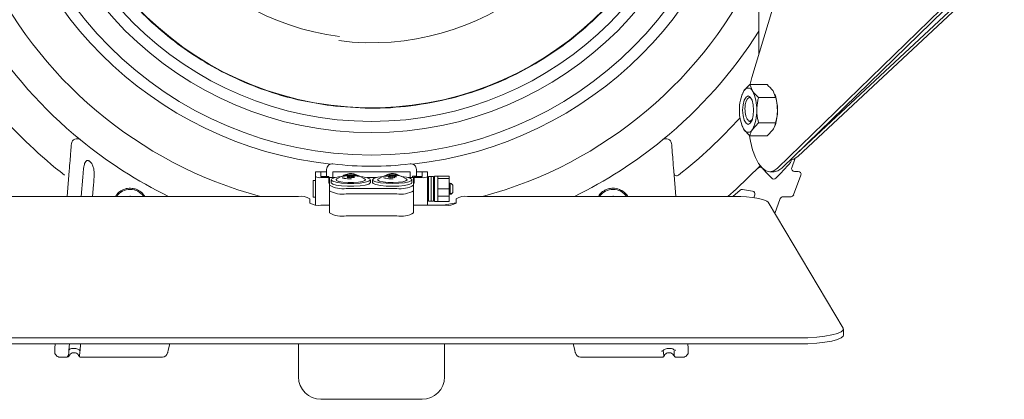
# Model space of a CAD drawing. Header units: millimetres. Extents: x 63 to 559, y 25 to 389.
# Tile 18 of 88: x 232 to 275, y 158 to 174. Entities that reach past the tile are written whole.
import ezdxf

# ---------------------------------------------------------------- set-up
doc = ezdxf.new("R2010")
doc.units = ezdxf.units.MM

msp = doc.modelspace()

# ---------------------------------------------------------------- linework, layer by layer
at = {"color": 7, "linetype": 'Continuous', "lineweight": 15}
for p, q in [((264.577, 181.702), (264.577, 172.933)), ((265.407, 167.874), (274.812, 177.026)), ((265.591, 167.874), (274.997, 177.026)), ((266.243, 168.507), (275.315, 176.975)), ((266.321, 168.408), (275.5, 176.975)), ((265.654, 176.517), (264.266, 171.902)), ((264.176, 171.593), (264.286, 171.308)), ((264.176, 171.593), (264.935, 171.593)), ((263.829, 171.165), (263.815, 171.128)), ((263.846, 171.158), (263.903, 171.308)), ((264.559, 171.023), (265.318, 171.023)), ((265.318, 171.023), (265.208, 171.308)), ((265.296, 171.128), (265.283, 171.165)), ((263.815, 169.777), (263.828, 169.741)), ((264.117, 169.986), (264.058, 170.054)), ((264.198, 169.978), (264.17, 169.979)), ((264.559, 169.882), (264.286, 169.597)), ((264.559, 169.882), (265.318, 169.882)), ((265.283, 169.741), (265.296, 169.777)), ((264.176, 169.312), (263.903, 169.597)), ((264.151, 169.328), (264.17, 169.227)), ((264.17, 169.227), (264.202, 169.069)), ((264.176, 169.312), (264.935, 169.312)), ((264.935, 169.312), (265.208, 169.597)), ((266.192, 168.31), (266.038, 167.892)), ((233.779, 166.606), (233.872, 167.755)), ((234.477, 167.468), (234.407, 166.606)), ((245.078, 167.702), (244.828, 167.702)), ((244.828, 167.689), (244.828, 167.702)), ((244.828, 167.496), (244.828, 167.689)), ((244.828, 166.235), (244.828, 167.496)), ((245.078, 167.702), (245.078, 167.689)), ((245.078, 167.702), (245.328, 167.702)), ((245.078, 167.689), (245.078, 167.496)), ((245.428, 167.496), (245.078, 167.496)), ((245.428, 167.448), (245.078, 167.448)), ((245.328, 167.702), (245.328, 167.81)), ((245.328, 167.702), (245.328, 167.496)), ((245.428, 167.496), (245.428, 167.448)), ((245.428, 167.448), (245.428, 167.203)), ((245.693, 167.453), (245.453, 167.453)), ((245.453, 167.448), (245.453, 167.453)), ((245.453, 167.448), (245.453, 167.112)), ((249.053, 167.702), (245.603, 167.702)), ((245.603, 167.702), (245.603, 167.453)), ((245.978, 167.5), (245.786, 167.398)), ((246.349, 167.496), (246.241, 167.496)), ((246.241, 167.496), (246.295, 167.478)), ((246.295, 167.478), (246.241, 167.46)), ((246.241, 167.46), (246.349, 167.46)), ((246.295, 167.46), (246.295, 167.478)), ((246.403, 167.514), (246.349, 167.496)), ((246.349, 167.46), (246.349, 167.496)), ((246.349, 167.46), (246.403, 167.442)), ((246.457, 167.496), (246.403, 167.514)), ((246.403, 167.442), (246.403, 167.514)), ((246.403, 167.442), (246.457, 167.46)), ((246.566, 167.496), (246.457, 167.496)), ((246.457, 167.46), (246.457, 167.496)), ((246.457, 167.46), (246.566, 167.46)), ((246.512, 167.478), (246.566, 167.496)), ((246.566, 167.46), (246.512, 167.478)), ((246.512, 167.46), (246.512, 167.478)), ((246.589, 167.589), (246.688, 167.551)), ((247.021, 167.398), (246.828, 167.5)), ((247.543, 167.453), (247.114, 167.453)), ((247.828, 167.5), (247.636, 167.398)), ((248.158, 167.487), (248.066, 167.476)), ((248.066, 167.476), (248.162, 167.466)), ((248.249, 167.498), (248.153, 167.508)), ((248.153, 167.508), (248.158, 167.487)), ((248.158, 167.467), (248.158, 167.487)), ((248.162, 167.466), (248.166, 167.446)), ((248.166, 167.446), (248.257, 167.457)), ((248.341, 167.509), (248.249, 167.498)), ((248.249, 167.456), (248.249, 167.498)), ((248.257, 167.457), (248.353, 167.447)), ((248.345, 167.489), (248.341, 167.509)), ((248.341, 167.448), (248.341, 167.509)), ((248.441, 167.479), (248.345, 167.489)), ((248.345, 167.448), (248.345, 167.489)), ((248.349, 167.468), (248.441, 167.479)), ((248.353, 167.447), (248.349, 167.468)), ((248.349, 167.447), (248.349, 167.468)), ((248.498, 167.568), (248.614, 167.508)), ((248.871, 167.398), (248.678, 167.5)), ((249.203, 167.453), (248.964, 167.453)), ((249.053, 167.702), (249.053, 167.453)), ((249.328, 167.515), (249.153, 167.515)), ((249.153, 167.453), (249.153, 167.515)), ((249.203, 167.453), (249.203, 167.448)), ((249.203, 167.112), (249.203, 167.448)), ((249.228, 167.496), (249.228, 167.448)), ((249.578, 167.496), (249.228, 167.496)), ((249.578, 167.448), (249.228, 167.448)), ((249.228, 167.203), (249.228, 167.448)), ((249.328, 167.702), (249.328, 167.81)), ((249.328, 167.496), (249.328, 167.702)), ((249.328, 167.702), (249.578, 167.702)), ((249.828, 167.702), (249.578, 167.702)), ((249.578, 167.689), (249.578, 167.702)), ((249.578, 167.689), (249.578, 167.496)), ((249.828, 167.702), (249.828, 167.689)), ((249.828, 167.496), (249.828, 167.689)), ((249.828, 167.496), (249.828, 166.222)), ((249.978, 167.502), (249.866, 167.502)), ((249.866, 166.952), (249.866, 167.502)), ((250.091, 167.502), (249.978, 167.502)), ((249.978, 166.952), (249.978, 167.502)), ((249.978, 166.402), (249.978, 167.502)), ((250.091, 167.502), (250.091, 166.402)), ((250.278, 167.512), (250.128, 167.512)), ((250.128, 166.387), (250.128, 167.512)), ((250.778, 167.515), (250.278, 167.515)), ((250.278, 166.387), (250.278, 167.512)), ((260.785, 167.755), (260.877, 166.606)), ((264.754, 167.842), (264.744, 167.853)), ((265.064, 167.712), (265.249, 167.712)), ((266.446, 167.555), (266.122, 166.68)), ((266.155, 167.724), (266.329, 167.724)), ((234.907, 166.606), (234.949, 167.13)), ((244.828, 167.327), (244.728, 167.327)), ((244.728, 167.327), (244.728, 166.577)), ((245.428, 167.251), (245.453, 167.251)), ((245.428, 167.203), (245.453, 167.203)), ((245.453, 166.867), (245.453, 167.112)), ((245.528, 167.355), (245.528, 167.232)), ((247.278, 167.232), (247.278, 167.355)), ((247.378, 167.355), (247.378, 167.232)), ((249.128, 167.232), (249.128, 167.355)), ((249.203, 167.251), (249.228, 167.251)), ((249.203, 167.203), (249.228, 167.203)), ((249.203, 167.112), (249.203, 166.867)), ((250.278, 167.407), (250.778, 167.407)), ((250.278, 167.404), (250.278, 167.407)), ((250.778, 167.407), (250.778, 166.947)), ((250.779, 167.24), (250.778, 167.24)), ((250.828, 167.199), (250.778, 167.199)), ((250.828, 166.753), (250.828, 167.199)), ((250.953, 167.114), (250.888, 167.179)), ((250.953, 166.974), (250.953, 167.114)), ((244.078, 166.606), (231.166, 166.606)), ((236.583, 166.635), (236.565, 166.606)), ((236.599, 166.606), (236.583, 166.635)), ((244.728, 166.577), (244.828, 166.577)), ((245.453, 165.885), (245.453, 166.867)), ((246.203, 166.968), (248.453, 166.968)), ((246.203, 166.723), (248.453, 166.723)), ((249.203, 165.885), (249.203, 166.867)), ((249.866, 166.952), (249.866, 166.402)), ((249.978, 166.952), (249.978, 166.402)), ((250.778, 166.947), (250.278, 166.947)), ((250.278, 166.621), (250.778, 166.621)), ((250.778, 166.753), (250.828, 166.753)), ((250.828, 166.706), (250.778, 166.706)), ((250.778, 166.621), (250.778, 166.39)), ((250.888, 166.725), (250.953, 166.791)), ((250.953, 166.791), (250.953, 166.974)), ((263.491, 166.606), (251.603, 166.606)), ((258.083, 166.635), (258.065, 166.606)), ((258.099, 166.606), (258.083, 166.635)), ((263.733, 166.89), (263.414, 166.606)), ((264.292, 166.849), (263.837, 166.921)), ((264.342, 166.555), (264.39, 166.682)), ((266.005, 166.599), (265.645, 166.599)), ((244.578, 166.318), (244.578, 166.51)), ((245.453, 166.222), (245.078, 166.222)), ((250.603, 166.222), (249.203, 166.222)), ((249.866, 166.402), (249.978, 166.402)), ((249.978, 166.402), (250.091, 166.402)), ((250.128, 166.387), (250.278, 166.387)), ((250.778, 166.39), (250.278, 166.39)), ((251.103, 166.331), (250.515, 166.222)), ((251.103, 166.51), (251.103, 166.318)), ((268.323, 160.742), (264.981, 166.35)), ((265.528, 166.517), (265.28, 165.848)), ((248.453, 165.741), (246.203, 165.741)), ((268.336, 160.428), (268.336, 160.698)), ((228.321, 160.314), (266.336, 160.314)), ((228.321, 160.044), (266.336, 160.044)), ((233.235, 159.848), (233.251, 160.044)), ((233.856, 159.762), (233.879, 160.044)), ((234.378, 160.044), (234.352, 159.731)), ((238.352, 160.044), (238.282, 159.767)), ((244.078, 158.577), (244.078, 160.044)), ((250.578, 160.044), (250.578, 158.577)), ((256.375, 159.767), (256.305, 160.044)), ((261.406, 160.044), (261.422, 159.848)), ((233.856, 159.762), (233.852, 159.702)), ((234.349, 159.702), (234.352, 159.731)), ((233.474, 159.452), (233.777, 159.452)), ((233.777, 159.452), (233.777, 159.452)), ((234.377, 159.452), (238.008, 159.452)), ((256.648, 159.452), (260.279, 159.452)), ((260.279, 159.452), (260.28, 159.453)), ((260.349, 159.499), (260.349, 159.499)), ((260.81, 159.499), (260.81, 159.499)), ((260.879, 159.452), (260.879, 159.452)), ((260.879, 159.452), (261.182, 159.452)), ((249.578, 157.577), (245.078, 157.577))]:
    msp.add_line(p, q, dxfattribs=at)
at = {"color": 7, "linetype": 'Continuous', "lineweight": 15, "flags": 128}
for points in [[(264.266, 171.902), (264.19, 171.607), (264.187, 171.593)], [(263.85, 170.452), (263.869, 170.211), (263.922, 170.006), (264.001, 169.869), (264.095, 169.821), (264.188, 169.869), (264.268, 170.006), (264.321, 170.211), (264.34, 170.452), (264.321, 170.694), (264.268, 170.899), (264.188, 171.036), (264.095, 171.084), (264.001, 171.036), (263.922, 170.899), (263.869, 170.694), (263.85, 170.452)], [(264.219, 170.997), (264.209, 171.003), (264.138, 171.011), (264.07, 170.96), (264.012, 170.857), (263.97, 170.71)], [(264.114, 169.968), (264.115, 169.967), (264.193, 169.927), (264.238, 169.941)], [(264.202, 169.069), (264.296, 168.685), (264.416, 168.352), (264.558, 168.081), (264.716, 167.879), (264.886, 167.755), (265.061, 167.712), (265.237, 167.752), (265.407, 167.874)], [(265.958, 168.23), (266.125, 168.274), (266.321, 168.408)], [(264.638, 167.969), (263.56, 166.936), (263.186, 166.606)], [(246.403, 167.523), (246.687, 167.514), (246.941, 167.488), (247.136, 167.447), (247.252, 167.396), (247.275, 167.341), (247.205, 167.287), (247.047, 167.241), (246.82, 167.207), (246.547, 167.189), (246.259, 167.189), (245.987, 167.207), (245.76, 167.241), (245.602, 167.287), (245.531, 167.341), (245.555, 167.396), (245.671, 167.447), (245.866, 167.488), (246.119, 167.514), (246.403, 167.523)], [(248.662, 167.504), (248.891, 167.47), (249.051, 167.424), (249.125, 167.371), (249.104, 167.315), (248.991, 167.264), (248.798, 167.223), (248.546, 167.196), (248.263, 167.187), (247.978, 167.195), (247.723, 167.221), (247.526, 167.261), (247.407, 167.312), (247.381, 167.367), (247.448, 167.421), (247.603, 167.467), (247.829, 167.502), (248.1, 167.52), (248.388, 167.521), (248.447, 167.519)], [(265.145, 167.423), (264.944, 167.638), (264.754, 167.842)], [(265.591, 167.874), (265.421, 167.752), (265.249, 167.712)], [(247.278, 167.232), (247.275, 167.218), (247.205, 167.165), (247.047, 167.118), (246.82, 167.084), (246.547, 167.066), (246.259, 167.066), (245.987, 167.084), (245.76, 167.118), (245.602, 167.165), (245.531, 167.218), (245.528, 167.232)], [(247.021, 167.398), (247.057, 167.367), (247.035, 167.32), (246.927, 167.279), (246.749, 167.248), (246.524, 167.231), (246.283, 167.231), (246.058, 167.248), (245.879, 167.279), (245.772, 167.32), (245.749, 167.367), (245.786, 167.398)], [(249.128, 167.232), (249.104, 167.193), (248.991, 167.142), (248.798, 167.101), (248.546, 167.074), (248.263, 167.064), (247.978, 167.073), (247.723, 167.098), (247.526, 167.139), (247.407, 167.189), (247.378, 167.232)], [(248.871, 167.398), (248.91, 167.352), (248.86, 167.307), (248.728, 167.268), (248.532, 167.241), (248.299, 167.229), (248.059, 167.234), (247.845, 167.256), (247.687, 167.291), (247.605, 167.335), (247.611, 167.381), (247.636, 167.398)], [(264.981, 166.35), (264.926, 166.402), (264.823, 166.45), (264.676, 166.494), (264.489, 166.533), (264.27, 166.564), (264.025, 166.587), (263.763, 166.601), (263.491, 166.606)], [(266.336, 160.314), (266.754, 160.322), (267.154, 160.348), (267.517, 160.388), (267.828, 160.442), (268.074, 160.508), (268.242, 160.582), (268.327, 160.661), (268.323, 160.742)], [(266.336, 160.044), (266.754, 160.053), (267.154, 160.078), (267.517, 160.118), (267.828, 160.173), (268.074, 160.238), (268.242, 160.312), (268.327, 160.391), (268.336, 160.428)], [(233.225, 159.723), (233.226, 159.728), (233.227, 159.744), (233.229, 159.77), (233.232, 159.805), (233.235, 159.848)], [(238.282, 159.767), (238.273, 159.731), (238.266, 159.7), (238.259, 159.675), (238.255, 159.657), (238.252, 159.645), (238.251, 159.642)], [(256.406, 159.642), (256.405, 159.647), (256.4, 159.663), (256.394, 159.689), (256.385, 159.724), (256.375, 159.767)], [(261.422, 159.848), (261.425, 159.805), (261.428, 159.77), (261.43, 159.744), (261.431, 159.728), (261.432, 159.723)]]:
    msp.add_lwpolyline(points, dxfattribs=at)
at = {"color": 7, "linetype": 'Continuous', "lineweight": 15}
for radius in [16.5, 15.5, 15]:
    msp.add_circle((247.328, 184.952), radius, dxfattribs=at)
for centre, radius, start, end in [((247.328, 184.952), 14.392, 82.7639, 262.7639), ((247.328, 184.952), 14.392, 262.7639, 82.7639), ((247.328, 184.952), 11.31, 82.7639, 262.7639), ((247.328, 184.952), 11.496, 262.7639, 82.7639), ((247.328, 184.952), 17, 186.1472, 263.8528), ((247.328, 184.952), 17, 276.1472, 353.8528), ((247.328, 184.952), 19, 204.7969, 254.9303), ((247.328, 184.952), 19, 285.0697, 335.2031), ((247.328, 184.952), 20.45, 212.4956, 230.7012), ((247.328, 184.952), 20.45, 309.2988, 327.5044), ((264.095, 171.226), 0.208, 23.1864, 156.8136), ((265.363, 170.532), 1.653, 152.0067, 182.7436), ((262.826, 170.532), 1.653, 357.2562, 27.9934), ((263.376, 170.488), 2.024, 359.0034, 18.4586), ((247.328, 184.952), 22.121, 221.2929, 231.8433), ((247.328, 184.952), 22.121, 308.1567, 317.8734), ((265.363, 170.373), 1.653, 177.2564, 207.9932), ((262.826, 170.373), 1.653, 332.0066, 2.7438), ((263.376, 170.417), 2.024, 341.5415, 0.9965), ((264.095, 169.679), 0.208, 203.1865, 336.8135), ((234.218, 168.934), 0.25, 50.7012, 175.3957), ((247.328, 184.952), 20.45, 230.7012, 243.7852), ((247.328, 184.952), 20.45, 296.2148, 309.2988), ((260.439, 168.934), 0.25, 4.6043, 129.2988), ((245.578, 167.81), 0.25, 82.9459, 180), ((247.328, 181.952), 14, 262.9459, 277.0541), ((249.078, 167.81), 0.25, 0, 97.0541), ((264.634, 167.787), 0.125, 55.2585, 135.2336), ((247.328, 184.952), 25.125, 315.7513, 317.9335), ((265.888, 168.203), 0.125, 317.9335, 15.9011), ((266.155, 167.849), 0.125, 159.6718, 270), ((245.018, 167.81), 0.366, 238.7917, 279.4579), ((246.403, 166.952), 0.663, 73.7516, 116.8555), ((248.253, 166.952), 0.663, 68.3676, 115.625), ((249.639, 167.81), 0.366, 260.5421, 301.2083), ((260.918, 167.656), 0.125, 184.7848, 308.0543), ((266.329, 167.599), 0.125, 339.6718, 90), ((246.023, 168.052), 1.099, 238.7915, 279.4581), ((248.634, 168.052), 1.099, 260.5419, 301.2085), ((265.236, 167.508), 0.125, 223, 315.7513), ((236.578, 166.202), 0.725, 89.412, 146.1914), ((236.578, 166.202), 0.725, 33.8086, 89.412), ((244.199, 165.883), 0.733, 58.7921, 99.4576), ((246.023, 167.807), 1.099, 238.7923, 279.4573), ((248.634, 167.807), 1.099, 260.5427, 301.2077), ((251.483, 165.883), 0.733, 80.5424, 121.208), ((258.078, 166.202), 0.725, 89.412, 146.1914), ((258.078, 166.202), 0.725, 33.8086, 89.412), ((263.817, 166.798), 0.125, 80.9921, 132.2475), ((264.272, 166.726), 0.125, 339.6718, 80.9921), ((265.645, 166.474), 0.125, 90, 159.6718), ((266.005, 166.724), 0.125, 270, 339.6718), ((244.958, 166.944), 0.733, 238.7914, 279.4582), ((250.724, 166.944), 0.733, 260.5418, 301.2085), ((246.023, 166.825), 1.099, 238.7923, 279.4573), ((248.634, 166.825), 1.099, 260.5427, 301.2077), ((233.474, 159.702), 0.25, 175.3957, 266.9979), ((238.008, 159.702), 0.25, 273.0021, 345.9116), ((256.648, 159.702), 0.25, 194.0884, 266.9979), ((261.182, 159.702), 0.25, 273.0021, 4.6043), ((233.777, 159.528), 0.075, 269.9641, 337.6853), ((234.377, 159.527), 0.0749, 248.3169, 270.0168), ((260.279, 159.528), 0.0749, 316.5806, 337.7467), ((260.879, 159.527), 0.075, 250.6517, 270.0083), ((245.078, 158.577), 1, 180, 270), ((249.578, 158.577), 1, 270, 0)]:
    msp.add_arc(centre, radius, start, end, dxfattribs=at)
for points, knots in [([(245.513, 170.656), (245.079, 170.723), (244.21, 170.857), (242.911, 171.215), (241.624, 171.693), (240.35, 172.317), (239.126, 173.073), (237.963, 173.967), (236.888, 174.982), (235.916, 176.111), (235.065, 177.335), (234.351, 178.63), (233.776, 179.979), (233.304, 181.501), (232.987, 183.186), (232.881, 184.997), (232.987, 186.626), (233.238, 188.071), (233.589, 189.37), (234.069, 190.656), (234.693, 191.931), (235.449, 193.154), (236.343, 194.318), (237.358, 195.393), (238.487, 196.365), (239.711, 197.216), (241.006, 197.93), (242.355, 198.504), (243.877, 198.977), (245.561, 199.291), (247.374, 199.41), (248.56, 199.302), (249.144, 199.249)], [0, 0, 0, 0, 0.029125, 0.058252, 0.089126, 0.120002, 0.152162, 0.184326, 0.217084, 0.250017, 0.282951, 0.315709, 0.347869, 0.380032, 0.421171, 0.461186, 0.5, 0.529125, 0.558252, 0.589126, 0.620002, 0.652162, 0.684326, 0.717084, 0.750017, 0.782951, 0.815709, 0.847869, 0.880032, 0.921171, 0.961187, 1, 1, 1, 1]), ([(249.144, 199.249), (249.578, 199.182), (250.447, 199.048), (251.746, 198.69), (253.032, 198.212), (254.307, 197.588), (255.53, 196.832), (256.694, 195.938), (257.769, 194.923), (258.741, 193.794), (259.592, 192.57), (260.306, 191.275), (260.88, 189.925), (261.353, 188.404), (261.67, 186.719), (261.776, 184.908), (261.669, 183.279), (261.419, 181.834), (261.068, 180.535), (260.587, 179.249), (259.964, 177.974), (259.208, 176.75), (258.314, 175.587), (257.299, 174.512), (256.169, 173.54), (254.946, 172.689), (253.651, 171.975), (252.301, 171.401), (250.78, 170.928), (249.095, 170.614), (247.283, 170.495), (246.097, 170.603), (245.513, 170.656)], [0, 0, 0, 0, 0.029125, 0.058252, 0.089126, 0.120002, 0.152162, 0.184326, 0.217084, 0.250017, 0.282951, 0.315709, 0.347869, 0.380032, 0.421171, 0.461186, 0.5, 0.529125, 0.558252, 0.589126, 0.620002, 0.652162, 0.684326, 0.717084, 0.750017, 0.782951, 0.815709, 0.847869, 0.880032, 0.921171, 0.961187, 1, 1, 1, 1]), ([(263.903, 171.308), (263.908, 171.314), (263.974, 171.411), (264.079, 171.505), (264.176, 171.593)], [0, 0, 0, 0, 0.070186, 1, 1, 1, 1]), ([(265.208, 171.308), (265.203, 171.314), (265.138, 171.411), (265.033, 171.505), (264.935, 171.593)], [0, 0, 0, 0, 0.070186, 1, 1, 1, 1]), ([(264.286, 171.308), (264.291, 171.301), (264.357, 171.205), (264.462, 171.11), (264.559, 171.023)], [0, 0, 0, 0, 0.070181, 1, 1, 1, 1]), ([(264.559, 171.023), (264.547, 170.975), (264.499, 170.789), (264.487, 170.596), (264.478, 170.452)], [0, 0, 0, 0, 0.257551, 1, 1, 1, 1]), ([(265.4, 170.452), (265.39, 170.596), (265.378, 170.789), (265.331, 170.975), (265.318, 171.023)], [0, 0, 0, 0, 0.742449, 1, 1, 1, 1]), ([(264.058, 170.054), (264.041, 170.084), (264.005, 170.145), (263.969, 170.289), (263.952, 170.457), (263.955, 170.603), (263.966, 170.684), (263.97, 170.71)], [0, 0, 0, 0, 0.213413, 0.435624, 0.657748, 0.891312, 1, 1, 1, 1]), ([(264.478, 170.452), (264.479, 170.401), (264.484, 170.208), (264.527, 170.02), (264.559, 169.882)], [0, 0, 0, 0, 0.268634, 1, 1, 1, 1]), ([(265.318, 169.882), (265.35, 170.02), (265.394, 170.208), (265.398, 170.401), (265.4, 170.452)], [0, 0, 0, 0, 0.731366, 1, 1, 1, 1]), ([(263.903, 169.597), (263.899, 169.604), (263.865, 169.654), (263.853, 169.704), (263.843, 169.746)], [0, 0, 0, 0, 0.1342626, 1, 1, 1, 1]), ([(264.198, 169.978), (264.192, 169.975), (264.177, 169.968), (264.162, 169.974), (264.153, 169.977)], [0, 0, 0, 0, 0.425983, 1, 1, 1, 1]), ([(264.282, 170.056), (264.275, 170.042), (264.251, 169.995), (264.22, 169.985), (264.198, 169.978)], [0, 0, 0, 0, 0.299101, 1, 1, 1, 1]), ([(265.208, 169.597), (265.212, 169.604), (265.276, 169.7), (265.298, 169.795), (265.318, 169.882)], [0, 0, 0, 0, 0.070186, 1, 1, 1, 1]), ([(264.286, 169.597), (264.282, 169.591), (264.218, 169.494), (264.196, 169.4), (264.176, 169.312)], [0, 0, 0, 0, 0.070186, 1, 1, 1, 1]), ([(233.872, 167.755), (233.884, 167.909), (233.907, 168.185), (233.934, 168.529), (233.953, 168.766), (233.966, 168.923), (233.968, 168.943), (233.969, 168.954)], [0, 0, 0, 0, 0.267543, 0.479553, 0.660646, 0.830084, 1, 1, 1, 1]), ([(260.688, 168.954), (260.688, 168.953), (260.689, 168.949), (260.695, 168.87), (260.714, 168.634), (260.745, 168.251), (260.771, 167.924), (260.785, 167.755)], [0, 0, 0, 0, 0.0483095, 0.2406113, 0.4319201, 0.7050205, 1, 1, 1, 1]), ([(234.477, 167.468), (234.483, 167.55), (234.498, 167.728), (234.518, 167.935), (234.557, 168.087), (234.591, 168.16), (234.639, 168.2), (234.677, 168.213), (234.717, 168.209), (234.761, 168.191), (234.817, 168.149), (234.871, 168.082), (234.914, 168), (234.951, 167.895), (234.975, 167.762), (234.983, 167.503), (234.964, 167.288), (234.949, 167.13)], [0, 0, 0, 0, 0.118885, 0.255755, 0.301371, 0.361123, 0.382893, 0.404845, 0.424681, 0.443266, 0.473675, 0.523272, 0.567148, 0.610938, 0.69194, 0.772782, 1, 1, 1, 1]), ([(246.083, 167.427), (246.072, 167.429), (246.041, 167.436), (246.02, 167.448), (246.022, 167.446), (246.022, 167.446)], [0, 0, 0, 0, 0.2683286, 0.7930997, 1, 1, 1, 1]), ([(246.023, 167.503), (246.075, 167.536), (246.156, 167.589), (246.29, 167.621), (246.404, 167.631), (246.53, 167.619), (246.658, 167.588), (246.731, 167.533), (246.767, 167.507)], [0, 0, 0, 0, 0.245417, 0.390616, 0.511946, 0.633582, 0.822183, 1, 1, 1, 1]), ([(246.403, 167.56), (246.371, 167.56), (246.284, 167.559), (246.146, 167.548), (246.07, 167.53), (246.032, 167.521)], [0, 0, 0, 0, 0.221797, 0.60456, 1, 1, 1, 1]), ([(246.811, 167.506), (246.797, 167.512), (246.755, 167.531), (246.641, 167.549), (246.508, 167.56), (246.426, 167.56), (246.403, 167.56)], [0, 0, 0, 0, 0.178562, 0.515005, 0.866054, 1, 1, 1, 1]), ([(248.458, 167.551), (248.428, 167.553), (248.347, 167.56), (248.199, 167.562), (248.036, 167.551), (247.91, 167.533), (247.863, 167.512), (247.843, 167.503)], [0, 0, 0, 0, 0.132593, 0.362275, 0.594153, 0.82879, 1, 1, 1, 1]), ([(247.896, 167.436), (247.884, 167.442), (247.869, 167.45), (247.871, 167.447), (247.872, 167.446)], [0, 0, 0, 0, 0.765215, 1, 1, 1, 1]), ([(247.925, 167.531), (247.96, 167.553), (248.026, 167.595), (248.141, 167.621), (248.254, 167.631), (248.381, 167.619), (248.508, 167.588), (248.581, 167.533), (248.617, 167.507)], [0, 0, 0, 0, 0.18073, 0.338337, 0.470037, 0.602069, 0.806788, 1, 1, 1, 1]), ([(248.649, 167.512), (248.647, 167.513), (248.618, 167.528), (248.552, 167.54), (248.479, 167.548), (248.458, 167.551)], [0, 0, 0, 0, 0.055155, 0.716695, 1, 1, 1, 1]), ([(249.864, 167.495), (249.864, 167.494), (249.845, 167.412), (249.838, 167.327), (249.831, 167.243)], [0, 0, 0, 0, 0.008189, 1, 1, 1, 1]), ([(250.12, 167.243), (250.119, 167.293), (250.117, 167.378), (250.095, 167.46), (250.085, 167.495)], [0, 0, 0, 0, 0.576626, 1, 1, 1, 1]), ([(250.278, 167.515), (250.278, 167.51), (250.278, 167.499), (250.278, 167.438), (250.278, 167.407)], [0, 0, 0, 0, 0.499992, 1, 1, 1, 1]), ([(250.778, 167.407), (250.778, 167.438), (250.778, 167.499), (250.778, 167.51), (250.778, 167.515)], [0, 0, 0, 0, 0.500008, 1, 1, 1, 1]), ([(246.434, 167.397), (246.427, 167.397), (246.371, 167.395), (246.26, 167.4), (246.143, 167.412), (246.098, 167.423), (246.083, 167.427)], [0, 0, 0, 0, 0.050075, 0.425799, 0.80098, 1, 1, 1, 1]), ([(248.104, 167.402), (248.101, 167.402), (248.048, 167.404), (247.973, 167.416), (247.907, 167.431), (247.896, 167.436), (247.896, 167.436)], [0, 0, 0, 0, 0.030292, 0.559503, 0.999539, 1, 1, 1, 1]), ([(248.293, 167.398), (248.277, 167.397), (248.213, 167.395), (248.151, 167.399), (248.104, 167.402)], [0, 0, 0, 0, 0.249898, 1, 1, 1, 1]), ([(250.885, 167.179), (250.882, 167.182), (250.876, 167.189), (250.847, 167.195), (250.828, 167.199)], [0, 0, 0, 0, 0.332253, 1, 1, 1, 1]), ([(237.238, 166.606), (237.2, 166.661), (237.135, 166.755), (236.99, 166.865), (236.835, 166.941), (236.636, 166.986), (236.405, 166.973), (236.178, 166.878), (236.01, 166.748), (235.949, 166.644), (235.926, 166.606)], [0, 0, 0, 0, 0.132315, 0.226228, 0.319922, 0.433015, 0.612244, 0.788311, 0.92108, 1, 1, 1, 1]), ([(249.838, 166.66), (249.84, 166.597), (249.844, 166.512), (249.862, 166.428), (249.867, 166.406)], [0, 0, 0, 0, 0.73192, 1, 1, 1, 1]), ([(250.088, 166.404), (250.092, 166.416), (250.115, 166.499), (250.117, 166.585), (250.119, 166.659)], [0, 0, 0, 0, 0.144015, 1, 1, 1, 1]), ([(250.278, 166.947), (250.278, 166.888), (250.278, 166.771), (250.278, 166.671), (250.278, 166.621)], [0, 0, 0, 0, 0.499997, 1, 1, 1, 1]), ([(250.778, 166.621), (250.778, 166.671), (250.778, 166.771), (250.778, 166.888), (250.778, 166.947)], [0, 0, 0, 0, 0.500003, 1, 1, 1, 1]), ([(250.828, 166.753), (250.848, 166.748), (250.879, 166.741), (250.894, 166.729), (250.878, 166.717), (250.846, 166.71), (250.828, 166.706)], [0, 0, 0, 0, 0.305881, 0.500019, 0.716316, 1, 1, 1, 1]), ([(258.738, 166.606), (258.732, 166.616), (258.691, 166.691), (258.568, 166.816), (258.35, 166.945), (258.108, 166.99), (257.888, 166.962), (257.714, 166.893), (257.573, 166.796), (257.471, 166.7), (257.438, 166.628), (257.427, 166.606)], [0, 0, 0, 0, 0.02056, 0.152266, 0.309709, 0.507276, 0.649983, 0.74385, 0.8375, 0.950539, 1, 1, 1, 1]), ([(233.852, 159.702), (233.848, 159.656), (233.844, 159.601), (233.841, 159.56), (233.84, 159.554)], [0, 0, 0, 0, 0.8457279, 1, 1, 1, 1]), ([(234.308, 159.499), (234.296, 159.522), (234.268, 159.575), (234.194, 159.632), (234.098, 159.66), (233.999, 159.648), (233.904, 159.597), (233.867, 159.534), (233.847, 159.499)], [0, 0, 0, 0, 0.133446, 0.299937, 0.466382, 0.632832, 0.799321, 1, 1, 1, 1]), ([(233.856, 159.762), (233.861, 159.775), (233.872, 159.8), (233.931, 159.829), (234.014, 159.845), (234.113, 159.845), (234.21, 159.83), (234.287, 159.801), (234.338, 159.767), (234.348, 159.743), (234.352, 159.731)], [0, 0, 0, 0, 0.126695, 0.253238, 0.383294, 0.513187, 0.643077, 0.773135, 0.886504, 1, 1, 1, 1]), ([(234.331, 159.53), (234.332, 159.541), (234.338, 159.586), (234.344, 159.652), (234.349, 159.702)], [0, 0, 0, 0, 0.23759, 1, 1, 1, 1]), ([(260.243, 159.718), (260.251, 159.72), (260.267, 159.722), (260.288, 159.73), (260.306, 159.741), (260.311, 159.75), (260.314, 159.754)], [0, 0, 0, 0, 0.249984, 0.499978, 0.749975, 1, 1, 1, 1]), ([(260.791, 159.784), (260.784, 159.793), (260.768, 159.809), (260.718, 159.831), (260.642, 159.845), (260.544, 159.845), (260.447, 159.83), (260.359, 159.798), (260.33, 159.769), (260.314, 159.754)], [0, 0, 0, 0, 0.105681, 0.211248, 0.363785, 0.516132, 0.668474, 0.821014, 1, 1, 1, 1]), ([(260.317, 159.737), (260.321, 159.7), (260.327, 159.652), (260.338, 159.578), (260.346, 159.519), (260.349, 159.499), (260.349, 159.499), (260.349, 159.499)], [0, 0, 0, 0, 0.271684, 0.36086, 0.687514, 0.999969, 1, 1, 1, 1]), ([(260.349, 159.499), (260.361, 159.522), (260.388, 159.575), (260.463, 159.632), (260.559, 159.66), (260.658, 159.648), (260.753, 159.597), (260.79, 159.534), (260.81, 159.499)], [0, 0, 0, 0, 0.133446, 0.299937, 0.466382, 0.632832, 0.799321, 1, 1, 1, 1]), ([(260.791, 159.784), (260.794, 159.78), (260.8, 159.773), (260.818, 159.764), (260.839, 159.759), (260.855, 159.759), (260.863, 159.758)], [0, 0, 0, 0, 0.250023, 0.500015, 0.750015, 1, 1, 1, 1]), ([(260.81, 159.499), (260.81, 159.499), (260.81, 159.499), (260.81, 159.503), (260.808, 159.523), (260.805, 159.576), (260.801, 159.638), (260.796, 159.703), (260.795, 159.725)], [0, 0, 0, 0, 0.0000323, 0.0816607, 0.3910925, 0.5042624, 0.82967, 1, 1, 1, 1]), ([(233.461, 159.453), (233.463, 159.453), (233.466, 159.453), (233.471, 159.452), (233.474, 159.452), (233.474, 159.452)], [0, 0, 0, 0, 0.41046, 0.861641, 1, 1, 1, 1]), ([(233.777, 159.452), (233.78, 159.457), (233.784, 159.467), (233.811, 159.518), (233.837, 159.549), (233.84, 159.554)], [0, 0, 0, 0, 0.464732, 0.918656, 1, 1, 1, 1]), ([(233.84, 159.554), (233.839, 159.538), (233.837, 159.498), (233.839, 159.486), (233.842, 159.489), (233.844, 159.492), (233.844, 159.493), (233.845, 159.494), (233.845, 159.495), (233.846, 159.496), (233.846, 159.497), (233.846, 159.497), (233.846, 159.498), (233.847, 159.498), (233.847, 159.499), (233.847, 159.499), (233.847, 159.499)], [0, 0, 0, 0, 0.308722, 0.751535, 0.873015, 0.914159, 0.941969, 0.960733, 0.973406, 0.981981, 0.987818, 0.991836, 0.996012, 0.997712, 0.999128, 1, 1, 1, 1]), ([(234.313, 159.488), (234.313, 159.488), (234.318, 159.48), (234.323, 159.483), (234.328, 159.515), (234.331, 159.53)], [0, 0, 0, 0, 0.001527, 0.500253, 1, 1, 1, 1]), ([(234.313, 159.488), (234.314, 159.487), (234.315, 159.485), (234.32, 159.479), (234.331, 159.468), (234.348, 159.458), (234.364, 159.452), (234.373, 159.453), (234.374, 159.453)], [0, 0, 0, 0, 0.101864, 0.293887, 0.46077, 0.699333, 0.970479, 1, 1, 1, 1]), ([(234.35, 159.458), (234.35, 159.458), (234.352, 159.456), (234.355, 159.456), (234.358, 159.456)], [0, 0, 0, 0, 0.163435, 1, 1, 1, 1]), ([(238.008, 159.452), (238.01, 159.452), (238.014, 159.453), (238.019, 159.453), (238.021, 159.453), (238.021, 159.453)], [0, 0, 0, 0, 0.445327, 0.856483, 1, 1, 1, 1]), ([(256.635, 159.453), (256.637, 159.453), (256.64, 159.453), (256.645, 159.452), (256.648, 159.452), (256.648, 159.452)], [0, 0, 0, 0, 0.410345, 0.8617259, 1, 1, 1, 1]), ([(260.28, 159.453), (260.281, 159.453), (260.286, 159.453), (260.298, 159.454), (260.317, 159.461), (260.337, 159.477), (260.345, 159.492), (260.349, 159.499)], [0, 0, 0, 0, 0.060163, 0.144246, 0.429511, 0.714769, 1, 1, 1, 1]), ([(260.295, 159.455), (260.296, 159.455), (260.299, 159.455), (260.301, 159.456), (260.302, 159.456)], [0, 0, 0, 0, 0.508386, 1, 1, 1, 1]), ([(260.81, 159.499), (260.814, 159.492), (260.822, 159.477), (260.842, 159.461), (260.86, 159.454), (260.873, 159.453), (260.877, 159.453), (260.879, 159.453)], [0, 0, 0, 0, 0.2854142, 0.5708263, 0.8562512, 0.9256888, 1, 1, 1, 1]), ([(260.839, 159.465), (260.841, 159.464), (260.845, 159.46), (260.851, 159.459), (260.855, 159.458)], [0, 0, 0, 0, 0.352798, 1, 1, 1, 1]), ([(260.848, 159.46), (260.854, 159.457), (260.86, 159.454), (260.867, 159.454), (260.867, 159.454)], [0, 0, 0, 0, 0.991028, 1, 1, 1, 1]), ([(261.182, 159.452), (261.184, 159.452), (261.188, 159.453), (261.193, 159.453), (261.195, 159.453), (261.196, 159.453)], [0, 0, 0, 0, 0.445353, 0.8564449, 1, 1, 1, 1])]:
    msp.add_open_spline(points, degree=3, knots=knots, dxfattribs=at)

doc.saveas('drawing.dxf')
